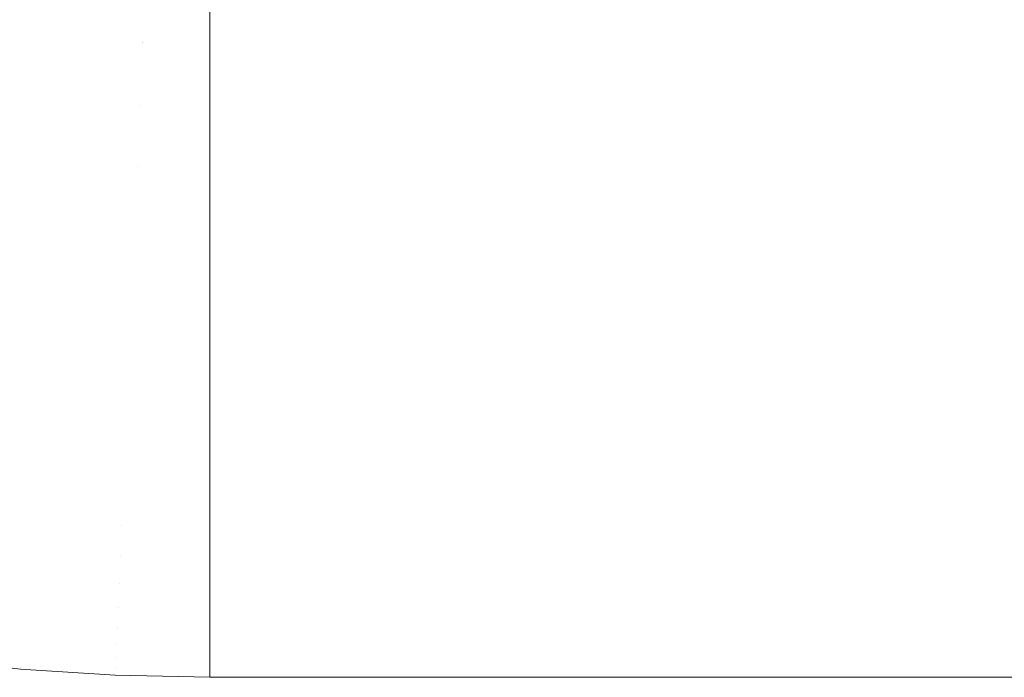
# Model space of a CAD drawing. Header units: centimetres. Extents: x -25.9 to 27.4, y -21.7 to -19.9.
# Tile 10 of 202: x -25.7962 to -25.7509, y -21.66 to -21.6297. Entities that reach past the tile are written whole.
import ezdxf

# ---------------------------------------------------------------- set-up
doc = ezdxf.new("R2010")
doc.units = ezdxf.units.CM
doc.header["$LTSCALE"] = 2.54
doc.layers.add('Lucido design-1', color=7, linetype='Continuous')

# ---------------------------------------------------------------- blocks, each defined once
blk = doc.blocks.new('Gruppo-5-1')
at = {"color": 7, "linetype": 'Continuous', "lineweight": 9}
for points, invisible_edges in [([(-25.793389, -21.627524, 876.394906), (-25.796328, -21.627202, 876.394906), (-25.796726, -21.630219, 876.39198), (-25.793654, -21.630555, 876.39198)], 15), ([(-25.793655, -21.630571, 875.650802), (-25.796728, -21.630234, 875.650802), (-25.796345, -21.627324, 875.647975), (-25.7934, -21.627647, 875.647975)], 15), ([(-25.790571, -21.630773, 875.650802), (-25.793655, -21.630571, 875.650802), (-25.7934, -21.627647, 875.647975), (-25.790443, -21.627841, 875.647975)], 15), ([(-25.790438, -21.627717, 876.394906), (-25.793389, -21.627524, 876.394906), (-25.793654, -21.630555, 876.39198), (-25.790571, -21.630758, 876.39198)], 15), ([(-25.790438, -21.627717, 876.394906), (-25.790571, -21.630758, 876.39198), (-25.787481, -21.630825, 876.39198), (-25.787481, -21.629179, 876.393563)], 11), ([(-25.790571, -21.630773, 875.650802), (-25.790443, -21.627841, 875.647975), (-25.787481, -21.627905, 875.647975), (-25.787481, -21.630708, 875.650675)], 11), ([(27.312519, -21.627905, 875.647975), (27.312519, -21.630708, 875.650675), (-25.787481, -21.630708, 875.650675), (-25.787481, -21.627905, 875.647975)], 10), ([(27.312519, -21.630825, 876.39198), (27.312519, -21.629179, 876.393563), (-25.787481, -21.629179, 876.393563), (-25.787481, -21.630825, 876.39198)], 10), ([(-25.793654, -21.630555, 876.39198), (-25.796726, -21.630219, 876.39198), (-25.797106, -21.633108, 876.38893), (-25.793908, -21.633458, 876.38893)], 15), ([(-25.793901, -21.63338, 875.65375), (-25.797096, -21.63303, 875.65375), (-25.796728, -21.630234, 875.650802), (-25.793655, -21.630571, 875.650802)], 15), ([(-25.790571, -21.630758, 876.39198), (-25.793654, -21.630555, 876.39198), (-25.793908, -21.633458, 876.38893), (-25.790698, -21.633669, 876.38893)], 15), ([(-25.790694, -21.63359, 875.65375), (-25.793901, -21.63338, 875.65375), (-25.793655, -21.630571, 875.650802), (-25.790571, -21.630773, 875.650802)], 15), ([(-25.790571, -21.630758, 876.39198), (-25.790698, -21.633669, 876.38893), (-25.787481, -21.633739, 876.38893), (-25.787481, -21.63218, 876.390562)], 11), ([(-25.787481, -21.63366, 875.65375), (-25.790694, -21.63359, 875.65375), (-25.790571, -21.630773, 875.650802), (-25.787481, -21.63084, 875.650802)], 7), ([(-25.787481, -21.630708, 875.650675), (-25.787481, -21.63084, 875.650802), (-25.790571, -21.630773, 875.650802)], 10), ([(-25.787481, -21.63218, 876.390562), (-25.787481, -21.630825, 876.39198), (-25.790571, -21.630758, 876.39198)], 10), ([(-25.787481, -21.63084, 875.650802), (-25.787481, -21.630708, 875.650675), (27.312519, -21.630708, 875.650675), (27.312519, -21.63084, 875.650802)], 10), ([(-25.787481, -21.630825, 876.39198), (-25.787481, -21.63218, 876.390562), (27.312519, -21.63218, 876.390562), (27.312519, -21.630825, 876.39198)], 10), ([(27.312519, -21.63084, 875.650802), (27.312519, -21.63366, 875.65375), (-25.787481, -21.63366, 875.65375), (-25.787481, -21.63084, 875.650802)], 10), ([(27.312519, -21.633739, 876.38893), (27.312519, -21.63218, 876.390562), (-25.787481, -21.63218, 876.390562), (-25.787481, -21.633739, 876.38893)], 10), ([(-25.793908, -21.633458, 876.38893), (-25.797106, -21.633108, 876.38893), (-25.797469, -21.635864, 876.385764), (-25.79415, -21.636228, 876.385764)], 15), ([(-25.794136, -21.636069, 875.656814), (-25.797448, -21.635706, 875.656814), (-25.797096, -21.63303, 875.65375), (-25.793901, -21.63338, 875.65375)], 15), ([(-25.790698, -21.633669, 876.38893), (-25.793908, -21.633458, 876.38893), (-25.79415, -21.636228, 876.385764), (-25.790819, -21.636446, 876.385764)], 15), ([(-25.790812, -21.636287, 875.656814), (-25.794136, -21.636069, 875.656814), (-25.793901, -21.63338, 875.65375), (-25.790694, -21.63359, 875.65375)], 15), ([(-25.787481, -21.633726, 875.653826), (-25.787481, -21.636359, 875.656814), (-25.790812, -21.636287, 875.656814), (-25.790694, -21.63359, 875.65375)], 14), ([(-25.790694, -21.63359, 875.65375), (-25.787481, -21.63366, 875.65375), (-25.787481, -21.633726, 875.653826)], 9), ([(-25.790698, -21.633669, 876.38893), (-25.790819, -21.636446, 876.385764), (-25.787481, -21.636519, 876.385764), (-25.787481, -21.635051, 876.387436)], 11), ([(-25.787481, -21.635051, 876.387436), (-25.787481, -21.633739, 876.38893), (-25.790698, -21.633669, 876.38893)], 10), ([(27.312519, -21.63366, 875.65375), (27.312519, -21.633726, 875.653826), (-25.787481, -21.633726, 875.653826), (-25.787481, -21.63366, 875.65375)], 10), ([(-25.787481, -21.636359, 875.656814), (-25.787481, -21.633726, 875.653826), (27.312519, -21.633726, 875.653826), (27.312519, -21.636359, 875.656814)], 10), ([(-25.787481, -21.633739, 876.38893), (-25.787481, -21.635051, 876.387436), (27.312519, -21.635051, 876.387436), (27.312519, -21.633739, 876.38893)], 10), ([(27.312519, -21.636519, 876.385764), (27.312519, -21.635051, 876.387436), (-25.787481, -21.635051, 876.387436), (-25.787481, -21.636519, 876.385764)], 10), ([(-25.79415, -21.636228, 876.385764), (-25.797469, -21.635864, 876.385764), (-25.797814, -21.638483, 876.382487), (-25.79438, -21.638859, 876.382487)], 15), ([(-25.794361, -21.638634, 875.659988), (-25.797784, -21.638259, 875.659988), (-25.797448, -21.635706, 875.656814), (-25.794136, -21.636069, 875.656814)], 15), ([(-25.790819, -21.636446, 876.385764), (-25.79415, -21.636228, 876.385764), (-25.79438, -21.638859, 876.382487), (-25.790934, -21.639085, 876.382487)], 15), ([(-25.790924, -21.638859, 875.659988), (-25.794361, -21.638634, 875.659988), (-25.794136, -21.636069, 875.656814), (-25.790812, -21.636287, 875.656814)], 15), ([(-25.787481, -21.636599, 875.657109), (-25.787481, -21.638934, 875.659988), (-25.790924, -21.638859, 875.659988), (-25.790812, -21.636287, 875.656814)], 14), ([(-25.790812, -21.636287, 875.656814), (-25.787481, -21.636359, 875.656814), (-25.787481, -21.636599, 875.657109)], 9), ([(27.312519, -21.636359, 875.656814), (27.312519, -21.636599, 875.657109), (-25.787481, -21.636599, 875.657109), (-25.787481, -21.636359, 875.656814)], 10), ([(-25.790819, -21.636446, 876.385764), (-25.790934, -21.639085, 876.382487), (-25.787481, -21.63916, 876.382487), (-25.787481, -21.637786, 876.384192)], 11), ([(-25.787481, -21.637786, 876.384192), (-25.787481, -21.636519, 876.385764), (-25.790819, -21.636446, 876.385764)], 10), ([(-25.787481, -21.636519, 876.385764), (-25.787481, -21.637786, 876.384192), (27.312519, -21.637786, 876.384192), (27.312519, -21.636519, 876.385764)], 10), ([(-25.787481, -21.638934, 875.659988), (-25.787481, -21.636599, 875.657109), (27.312519, -21.636599, 875.657109), (27.312519, -21.638934, 875.659988)], 10), ([(27.312519, -21.63916, 876.382487), (27.312519, -21.637786, 876.384192), (-25.787481, -21.637786, 876.384192), (-25.787481, -21.63916, 876.382487)], 10), ([(-25.79438, -21.638859, 876.382487), (-25.797814, -21.638483, 876.382487), (-25.79814, -21.64096, 876.379106), (-25.794598, -21.641348, 876.379106)], 15), ([(-25.794574, -21.641069, 875.663268), (-25.798103, -21.640683, 875.663268), (-25.797784, -21.638259, 875.659988), (-25.794361, -21.638634, 875.659988)], 15), ([(-25.790934, -21.639085, 876.382487), (-25.79438, -21.638859, 876.382487), (-25.794598, -21.641348, 876.379106), (-25.791043, -21.641581, 876.379106)], 15), ([(-25.791031, -21.641302, 875.663268), (-25.794574, -21.641069, 875.663268), (-25.794361, -21.638634, 875.659988), (-25.790924, -21.638859, 875.659988)], 15), ([(-25.787481, -21.639326, 875.660514), (-25.787481, -21.641379, 875.663268), (-25.791031, -21.641302, 875.663268), (-25.790924, -21.638859, 875.659988)], 14), ([(-25.790924, -21.638859, 875.659988), (-25.787481, -21.638934, 875.659988), (-25.787481, -21.639326, 875.660514)], 9), ([(27.312519, -21.638934, 875.659988), (27.312519, -21.639326, 875.660514), (-25.787481, -21.639326, 875.660514), (-25.787481, -21.638934, 875.659988)], 10), ([(-25.787481, -21.640382, 876.380834), (-25.787481, -21.63916, 876.382487), (-25.790934, -21.639085, 876.382487), (-25.791043, -21.641581, 876.379106)], 14), ([(-25.787481, -21.63916, 876.382487), (-25.787481, -21.640382, 876.380834), (27.312519, -21.640382, 876.380834), (27.312519, -21.63916, 876.382487)], 10), ([(-25.787481, -21.641379, 875.663268), (-25.787481, -21.639326, 875.660514), (27.312519, -21.639326, 875.660514), (27.312519, -21.641379, 875.663268)], 10), ([(-25.791043, -21.641581, 876.379106), (-25.787481, -21.641659, 876.379106), (-25.787481, -21.640382, 876.380834)], 9), ([(27.312519, -21.641659, 876.379106), (27.312519, -21.640382, 876.380834), (-25.787481, -21.640382, 876.380834), (-25.787481, -21.641659, 876.379106)], 10), ([(-25.794775, -21.643371, 875.666648), (-25.798405, -21.642974, 875.666648), (-25.798103, -21.640683, 875.663268), (-25.794574, -21.641069, 875.663268)], 15), ([(-25.794598, -21.641348, 876.379106), (-25.79814, -21.64096, 876.379106), (-25.798447, -21.643292, 876.375625), (-25.794803, -21.643691, 876.375625)], 15), ([(-25.791043, -21.641581, 876.379106), (-25.794598, -21.641348, 876.379106), (-25.794803, -21.643691, 876.375625), (-25.791146, -21.643931, 876.375625)], 15), ([(-25.791132, -21.64361, 875.666648), (-25.794775, -21.643371, 875.666648), (-25.794574, -21.641069, 875.663268), (-25.791031, -21.641302, 875.663268)], 15), ([(-25.787481, -21.641903, 875.664034), (-25.787481, -21.64369, 875.666648), (-25.791132, -21.64361, 875.666648), (-25.791031, -21.641302, 875.663268)], 14), ([(-25.791031, -21.641302, 875.663268), (-25.787481, -21.641379, 875.663268), (-25.787481, -21.641903, 875.664034)], 9), ([(-25.787481, -21.642833, 876.377369), (-25.787481, -21.641659, 876.379106), (-25.791043, -21.641581, 876.379106), (-25.791146, -21.643931, 876.375625)], 14), ([(27.312519, -21.641379, 875.663268), (27.312519, -21.641903, 875.664034), (-25.787481, -21.641903, 875.664034), (-25.787481, -21.641379, 875.663268)], 10), ([(-25.787481, -21.641659, 876.379106), (-25.787481, -21.642833, 876.377369), (27.312519, -21.642833, 876.377369), (27.312519, -21.641659, 876.379106)], 10), ([(-25.787481, -21.64369, 875.666648), (-25.787481, -21.641903, 875.664034), (27.312519, -21.641903, 875.664034), (27.312519, -21.64369, 875.666648)], 10), ([(-25.794965, -21.645535, 875.670122), (-25.798688, -21.645128, 875.670122), (-25.798405, -21.642974, 875.666648), (-25.794775, -21.643371, 875.666648)], 15), ([(-25.791146, -21.643931, 876.375625), (-25.787481, -21.644011, 876.375625), (-25.787481, -21.642833, 876.377369)], 9), ([(27.312519, -21.644011, 876.375625), (27.312519, -21.642833, 876.377369), (-25.787481, -21.642833, 876.377369), (-25.787481, -21.644011, 876.375625)], 10), ([(-25.794803, -21.643691, 876.375625), (-25.798447, -21.643292, 876.375625), (-25.798734, -21.645475, 876.372053), (-25.794995, -21.645884, 876.372053)], 15), ([(-25.791226, -21.64578, 875.670122), (-25.794965, -21.645535, 875.670122), (-25.794775, -21.643371, 875.666648), (-25.791132, -21.64361, 875.666648)], 15), ([(-25.787481, -21.644324, 875.667663), (-25.787481, -21.645862, 875.670122), (-25.791226, -21.64578, 875.670122), (-25.791132, -21.64361, 875.666648)], 14), ([(-25.791132, -21.64361, 875.666648), (-25.787481, -21.64369, 875.666648), (-25.787481, -21.644324, 875.667663)], 9), ([(-25.791146, -21.643931, 876.375625), (-25.794803, -21.643691, 876.375625), (-25.794995, -21.645884, 876.372053), (-25.791242, -21.64613, 876.372053)], 15), ([(-25.787481, -21.645134, 876.373803), (-25.787481, -21.644011, 876.375625), (-25.791146, -21.643931, 876.375625), (-25.791242, -21.64613, 876.372053)], 14), ([(27.312519, -21.64369, 875.666648), (27.312519, -21.644324, 875.667663), (-25.787481, -21.644324, 875.667663), (-25.787481, -21.64369, 875.666648)], 10), ([(-25.787481, -21.644011, 876.375625), (-25.787481, -21.645134, 876.373803), (27.312519, -21.645134, 876.373803), (27.312519, -21.644011, 876.375625)], 10), ([(-25.787481, -21.645862, 875.670122), (-25.787481, -21.644324, 875.667663), (27.312519, -21.644324, 875.667663), (27.312519, -21.645862, 875.670122)], 10), ([(-25.795141, -21.647558, 875.673687), (-25.798953, -21.64714, 875.673687), (-25.798688, -21.645128, 875.670122), (-25.794965, -21.645535, 875.670122)], 15), ([(-25.791242, -21.64613, 876.372053), (-25.787481, -21.646212, 876.372053), (-25.787481, -21.645134, 876.373803)], 9), ([(27.312519, -21.646212, 876.372053), (27.312519, -21.645134, 876.373803), (-25.787481, -21.645134, 876.373803), (-25.787481, -21.646212, 876.372053)], 10), ([(-25.794995, -21.645884, 876.372053), (-25.798734, -21.645475, 876.372053), (-25.799002, -21.647505, 876.368395), (-25.795174, -21.647925, 876.368395)], 15), ([(-25.791315, -21.647808, 875.673687), (-25.795141, -21.647558, 875.673687), (-25.794965, -21.645535, 875.670122), (-25.791226, -21.64578, 875.670122)], 15), ([(-25.787481, -21.646586, 875.671393), (-25.787481, -21.647892, 875.673687), (-25.791315, -21.647808, 875.673687), (-25.791226, -21.64578, 875.670122)], 14), ([(-25.791226, -21.64578, 875.670122), (-25.787481, -21.645862, 875.670122), (-25.787481, -21.646586, 875.671393)], 9), ([(27.312519, -21.645862, 875.670122), (27.312519, -21.646586, 875.671393), (-25.787481, -21.646586, 875.671393), (-25.787481, -21.645862, 875.670122)], 10), ([(-25.791242, -21.64613, 876.372053), (-25.794995, -21.645884, 876.372053), (-25.795174, -21.647925, 876.368395), (-25.791331, -21.648177, 876.368395)], 15), ([(-25.787481, -21.647282, 876.370142), (-25.787481, -21.646212, 876.372053), (-25.791242, -21.64613, 876.372053), (-25.791331, -21.648177, 876.368395)], 14), ([(-25.787481, -21.646212, 876.372053), (-25.787481, -21.647282, 876.370142), (27.312519, -21.647282, 876.370142), (27.312519, -21.646212, 876.372053)], 10), ([(-25.787481, -21.647892, 875.673687), (-25.787481, -21.646586, 875.671393), (27.312519, -21.646586, 875.671393), (27.312519, -21.647892, 875.673687)], 10), ([(-25.795306, -21.649434, 875.677334), (-25.799199, -21.649008, 875.677334), (-25.798953, -21.64714, 875.673687), (-25.795141, -21.647558, 875.673687)], 15), ([(-25.795174, -21.647925, 876.368395), (-25.799002, -21.647505, 876.368395), (-25.799248, -21.64938, 876.364658), (-25.795338, -21.649809, 876.364658)], 15), ([(-25.791397, -21.64969, 875.677334), (-25.795306, -21.649434, 875.677334), (-25.795141, -21.647558, 875.673687), (-25.791315, -21.647808, 875.673687)], 15), ([(-25.791331, -21.648177, 876.368395), (-25.787481, -21.648261, 876.368395), (-25.787481, -21.647282, 876.370142)], 9), ([(27.312519, -21.648261, 876.368395), (27.312519, -21.647282, 876.370142), (-25.787481, -21.647282, 876.370142), (-25.787481, -21.648261, 876.368395)], 10), ([(-25.791331, -21.648177, 876.368395), (-25.795174, -21.647925, 876.368395), (-25.795338, -21.649809, 876.364658), (-25.791414, -21.650066, 876.364658)], 15), ([(-25.787481, -21.648683, 875.675218), (-25.787481, -21.649776, 875.677334), (-25.791397, -21.64969, 875.677334), (-25.791315, -21.647808, 875.673687)], 14), ([(-25.791315, -21.647808, 875.673687), (-25.787481, -21.647892, 875.673687), (-25.787481, -21.648683, 875.675218)], 9), ([(27.312519, -21.647892, 875.673687), (27.312519, -21.648683, 875.675218), (-25.787481, -21.648683, 875.675218), (-25.787481, -21.647892, 875.673687)], 10), ([(-25.787481, -21.649273, 876.366394), (-25.787481, -21.648261, 876.368395), (-25.791331, -21.648177, 876.368395), (-25.791414, -21.650066, 876.364658)], 14), ([(-25.787481, -21.648261, 876.368395), (-25.787481, -21.649273, 876.366394), (27.312519, -21.649273, 876.366394), (27.312519, -21.648261, 876.368395)], 10), ([(-25.795457, -21.651161, 875.68106), (-25.799426, -21.650727, 875.68106), (-25.799199, -21.649008, 875.677334), (-25.795306, -21.649434, 875.677334)], 15), ([(-25.787481, -21.649776, 875.677334), (-25.787481, -21.648683, 875.675218), (27.312519, -21.648683, 875.675218), (27.312519, -21.649776, 875.677334)], 10), ([(-25.795338, -21.649809, 876.364658), (-25.799248, -21.64938, 876.364658), (-25.799474, -21.651097, 876.360848), (-25.795489, -21.651534, 876.360848)], 15), ([(-25.791473, -21.651422, 875.68106), (-25.795457, -21.651161, 875.68106), (-25.795306, -21.649434, 875.677334), (-25.791397, -21.64969, 875.677334)], 15), ([(-25.791414, -21.650066, 876.364658), (-25.787481, -21.650152, 876.364658), (-25.787481, -21.649273, 876.366394)], 9), ([(27.312519, -21.650152, 876.364658), (27.312519, -21.649273, 876.366394), (-25.787481, -21.649273, 876.366394), (-25.787481, -21.650152, 876.364658)], 10), ([(-25.791414, -21.650066, 876.364658), (-25.795338, -21.649809, 876.364658), (-25.795489, -21.651534, 876.360848), (-25.791489, -21.651796, 876.360848)], 15), ([(-25.787481, -21.650612, 875.679131), (-25.787481, -21.65151, 875.68106), (-25.791473, -21.651422, 875.68106), (-25.791397, -21.64969, 875.677334)], 14), ([(-25.791397, -21.64969, 875.677334), (-25.787481, -21.649776, 875.677334), (-25.787481, -21.650612, 875.679131)], 9), ([(27.312519, -21.649776, 875.677334), (27.312519, -21.650612, 875.679131), (-25.787481, -21.650612, 875.679131), (-25.787481, -21.649776, 875.677334)], 10), ([(-25.787481, -21.651103, 876.362565), (-25.787481, -21.650152, 876.364658), (-25.791414, -21.650066, 876.364658), (-25.791489, -21.651796, 876.360848)], 14), ([(-25.787481, -21.650152, 876.364658), (-25.787481, -21.651103, 876.362565), (27.312519, -21.651103, 876.362565), (27.312519, -21.650152, 876.364658)], 10), ([(-25.795595, -21.652736, 875.684856), (-25.799632, -21.652294, 875.684856), (-25.799426, -21.650727, 875.68106), (-25.795457, -21.651161, 875.68106)], 15), ([(-25.787481, -21.65151, 875.68106), (-25.787481, -21.650612, 875.679131), (27.312519, -21.650612, 875.679131), (27.312519, -21.65151, 875.68106)], 10), ([(-25.795489, -21.651534, 876.360848), (-25.799474, -21.651097, 876.360848), (-25.799679, -21.652653, 876.356974), (-25.795626, -21.653097, 876.356974)], 15), ([(-25.791542, -21.653002, 875.684856), (-25.795595, -21.652736, 875.684856), (-25.795457, -21.651161, 875.68106), (-25.791473, -21.651422, 875.68106)], 15), ([(-25.791489, -21.651796, 876.360848), (-25.787481, -21.651883, 876.360848), (-25.787481, -21.651103, 876.362565)], 9), ([(27.312519, -21.651883, 876.360848), (27.312519, -21.651103, 876.362565), (-25.787481, -21.651103, 876.362565), (-25.787481, -21.651883, 876.360848)], 10), ([(-25.791489, -21.651796, 876.360848), (-25.795489, -21.651534, 876.360848), (-25.795626, -21.653097, 876.356974), (-25.791558, -21.653363, 876.356974)], 15), ([(-25.791542, -21.653002, 875.684856), (-25.791473, -21.651422, 875.68106), (-25.787481, -21.65151, 875.68106), (-25.787481, -21.652369, 875.683123)], 11), ([(27.312519, -21.65151, 875.68106), (27.312519, -21.652369, 875.683123), (-25.787481, -21.652369, 875.683123), (-25.787481, -21.65151, 875.68106)], 10), ([(-25.787481, -21.652769, 876.358661), (-25.787481, -21.651883, 876.360848), (-25.791489, -21.651796, 876.360848), (-25.791558, -21.653363, 876.356974)], 14), ([(-25.787481, -21.651883, 876.360848), (-25.787481, -21.652769, 876.358661), (27.312519, -21.652769, 876.358661), (27.312519, -21.651883, 876.360848)], 10), ([(-25.795626, -21.653097, 876.356974), (-25.799679, -21.652653, 876.356974), (-25.799863, -21.654046, 876.35304), (-25.795749, -21.654496, 876.35304)], 15), ([(-25.795719, -21.654155, 875.688718), (-25.799818, -21.653706, 875.688718), (-25.799632, -21.652294, 875.684856), (-25.795595, -21.652736, 875.684856)], 15), ([(-25.787481, -21.652369, 875.683123), (-25.787481, -21.65309, 875.684856), (-25.791542, -21.653002, 875.684856)], 10), ([(-25.787481, -21.65309, 875.684856), (-25.787481, -21.652369, 875.683123), (27.312519, -21.652369, 875.683123), (27.312519, -21.65309, 875.684856)], 10), ([(-25.791558, -21.653363, 876.356974), (-25.795626, -21.653097, 876.356974), (-25.795749, -21.654496, 876.35304), (-25.791619, -21.654767, 876.35304)], 15), ([(-25.791604, -21.654425, 875.688718), (-25.795719, -21.654155, 875.688718), (-25.795595, -21.652736, 875.684856), (-25.791542, -21.653002, 875.684856)], 15), ([(-25.791604, -21.654425, 875.688718), (-25.791542, -21.653002, 875.684856), (-25.787481, -21.65309, 875.684856), (-25.787481, -21.65395, 875.687188)], 11), ([(-25.791558, -21.653363, 876.356974), (-25.787481, -21.653452, 876.356974), (-25.787481, -21.652769, 876.358661)], 9), ([(27.312519, -21.653452, 876.356974), (27.312519, -21.652769, 876.358661), (-25.787481, -21.652769, 876.358661), (-25.787481, -21.653452, 876.356974)], 10), ([(27.312519, -21.65309, 875.684856), (27.312519, -21.65395, 875.687188), (-25.787481, -21.65395, 875.687188), (-25.787481, -21.65309, 875.684856)], 10), ([(-25.787481, -21.654268, 876.35469), (-25.787481, -21.653452, 876.356974), (-25.791558, -21.653363, 876.356974), (-25.791619, -21.654767, 876.35304)], 14), ([(-25.787481, -21.653452, 876.356974), (-25.787481, -21.654268, 876.35469), (27.312519, -21.654268, 876.35469), (27.312519, -21.653452, 876.356974)], 10), ([(-25.795829, -21.655415, 875.692639), (-25.799983, -21.65496, 875.692639), (-25.799818, -21.653706, 875.688718), (-25.795719, -21.654155, 875.688718)], 15), ([(-25.787481, -21.65395, 875.687188), (-25.787481, -21.654514, 875.688718), (-25.791604, -21.654425, 875.688718)], 10), ([(-25.787481, -21.654514, 875.688718), (-25.787481, -21.65395, 875.687188), (27.312519, -21.65395, 875.687188), (27.312519, -21.654514, 875.688718)], 10), ([(-25.795749, -21.654496, 876.35304), (-25.799863, -21.654046, 876.35304), (-25.800024, -21.655273, 876.349055), (-25.795856, -21.655729, 876.349055)], 15), ([(-25.791659, -21.655689, 875.692639), (-25.795829, -21.655415, 875.692639), (-25.795719, -21.654155, 875.688718), (-25.791604, -21.654425, 875.688718)], 15), ([(-25.791659, -21.655689, 875.692639), (-25.791604, -21.654425, 875.688718), (-25.787481, -21.654514, 875.688718), (-25.787481, -21.655354, 875.691319)], 11), ([(-25.791619, -21.654767, 876.35304), (-25.787481, -21.654857, 876.35304), (-25.787481, -21.654268, 876.35469)], 9), ([(27.312519, -21.654857, 876.35304), (27.312519, -21.654268, 876.35469), (-25.787481, -21.654268, 876.35469), (-25.787481, -21.654857, 876.35304)], 10), ([(-25.791619, -21.654767, 876.35304), (-25.795749, -21.654496, 876.35304), (-25.795856, -21.655729, 876.349055), (-25.791673, -21.656004, 876.349055)], 15), ([(-25.787481, -21.655597, 876.35066), (-25.787481, -21.654857, 876.35304), (-25.791619, -21.654767, 876.35304), (-25.791673, -21.656004, 876.349055)], 14), ([(27.312519, -21.654514, 875.688718), (27.312519, -21.655354, 875.691319), (-25.787481, -21.655354, 875.691319), (-25.787481, -21.654514, 875.688718)], 10), ([(-25.787481, -21.654857, 876.35304), (-25.787481, -21.655597, 876.35066), (27.312519, -21.655597, 876.35066), (27.312519, -21.654857, 876.35304)], 10), ([(-25.795856, -21.655729, 876.349055), (-25.800024, -21.655273, 876.349055), (-25.800164, -21.656334, 876.345025), (-25.79595, -21.656795, 876.345025)], 15), ([(-25.795925, -21.656515, 875.696612), (-25.800127, -21.656054, 875.696612), (-25.799983, -21.65496, 875.692639), (-25.795829, -21.655415, 875.692639)], 15), ([(-25.787481, -21.655354, 875.691319), (-25.787481, -21.65578, 875.692639), (-25.791659, -21.655689, 875.692639)], 10), ([(-25.787481, -21.65578, 875.692639), (-25.787481, -21.655354, 875.691319), (27.312519, -21.655354, 875.691319), (27.312519, -21.65578, 875.692639)], 10), ([(-25.791673, -21.656004, 876.349055), (-25.795856, -21.655729, 876.349055), (-25.79595, -21.656795, 876.345025), (-25.791719, -21.657073, 876.345025)], 15), ([(-25.791707, -21.656791, 875.696612), (-25.795925, -21.656515, 875.696612), (-25.795829, -21.655415, 875.692639), (-25.791659, -21.655689, 875.692639)], 15), ([(-25.791707, -21.656791, 875.696612), (-25.791659, -21.655689, 875.692639), (-25.787481, -21.65578, 875.692639), (-25.787481, -21.656576, 875.695506)], 11), ([(-25.791673, -21.656004, 876.349055), (-25.787481, -21.656095, 876.349055), (-25.787481, -21.655597, 876.35066)], 9), ([(27.312519, -21.656095, 876.349055), (27.312519, -21.655597, 876.35066), (-25.787481, -21.655597, 876.35066), (-25.787481, -21.656095, 876.349055)], 10), ([(27.312519, -21.65578, 875.692639), (27.312519, -21.656576, 875.695506), (-25.787481, -21.656576, 875.695506), (-25.787481, -21.65578, 875.692639)], 10), ([(-25.796007, -21.657451, 875.70063), (-25.80025, -21.656986, 875.70063), (-25.800127, -21.656054, 875.696612), (-25.795925, -21.656515, 875.696612)], 15), ([(-25.787481, -21.656753, 876.346576), (-25.787481, -21.656095, 876.349055), (-25.791673, -21.656004, 876.349055), (-25.791719, -21.657073, 876.345025)], 14), ([(-25.787481, -21.656095, 876.349055), (-25.787481, -21.656753, 876.346576), (27.312519, -21.656753, 876.346576), (27.312519, -21.656095, 876.349055)], 10), ([(-25.79595, -21.656795, 876.345025), (-25.800164, -21.656334, 876.345025), (-25.800281, -21.657226, 876.340958), (-25.796028, -21.657692, 876.340958)], 15), ([(-25.791748, -21.65773, 875.70063), (-25.796007, -21.657451, 875.70063), (-25.795925, -21.656515, 875.696612), (-25.791707, -21.656791, 875.696612)], 15), ([(-25.791719, -21.657073, 876.345025), (-25.787481, -21.657165, 876.345025), (-25.787481, -21.656753, 876.346576)], 9), ([(-25.787481, -21.656576, 875.695506), (-25.787481, -21.656883, 875.696612), (-25.791707, -21.656791, 875.696612)], 10), ([(-25.787481, -21.656883, 875.696612), (-25.787481, -21.656576, 875.695506), (27.312519, -21.656576, 875.695506), (27.312519, -21.656883, 875.696612)], 10), ([(27.312519, -21.657165, 876.345025), (27.312519, -21.656753, 876.346576), (-25.787481, -21.656753, 876.346576), (-25.787481, -21.657165, 876.345025)], 10), ([(-25.796074, -21.658221, 875.704687), (-25.800351, -21.657753, 875.704687), (-25.80025, -21.656986, 875.70063), (-25.796007, -21.657451, 875.70063)], 15), ([(-25.791719, -21.657073, 876.345025), (-25.79595, -21.656795, 876.345025), (-25.796028, -21.657692, 876.340958), (-25.791759, -21.657972, 876.340958)], 15), ([(-25.787481, -21.657736, 876.342447), (-25.787481, -21.657165, 876.345025), (-25.791719, -21.657073, 876.345025), (-25.791759, -21.657972, 876.340958)], 14), ([(-25.791748, -21.65773, 875.70063), (-25.791707, -21.656791, 875.696612), (-25.787481, -21.656883, 875.696612), (-25.787481, -21.657615, 875.699743)], 11), ([(27.312519, -21.656883, 875.696612), (27.312519, -21.657615, 875.699743), (-25.787481, -21.657615, 875.699743), (-25.787481, -21.656883, 875.696612)], 10), ([(-25.787481, -21.657165, 876.345025), (-25.787481, -21.657736, 876.342447), (27.312519, -21.657736, 876.342447), (27.312519, -21.657165, 876.345025)], 10), ([(-25.796028, -21.657692, 876.340958), (-25.800281, -21.657226, 876.340958), (-25.800377, -21.65795, 876.336861), (-25.796092, -21.658419, 876.336861)], 15), ([(-25.791782, -21.658503, 875.704687), (-25.796074, -21.658221, 875.704687), (-25.796007, -21.657451, 875.70063), (-25.791748, -21.65773, 875.70063)], 15), ([(-25.787481, -21.657615, 875.699743), (-25.787481, -21.657823, 875.70063), (-25.791748, -21.65773, 875.70063)], 10), ([(-25.787481, -21.657823, 875.70063), (-25.787481, -21.657615, 875.699743), (27.312519, -21.657615, 875.699743), (27.312519, -21.657823, 875.70063)], 10), ([(-25.796092, -21.658419, 876.336861), (-25.800377, -21.65795, 876.336861), (-25.800449, -21.658503, 876.33274), (-25.79614, -21.658975, 876.33274)], 15), ([(-25.796127, -21.658825, 875.708777), (-25.80043, -21.658353, 875.708777), (-25.800351, -21.657753, 875.704687), (-25.796074, -21.658221, 875.704687)], 15), ([(-25.791759, -21.657972, 876.340958), (-25.796028, -21.657692, 876.340958), (-25.796092, -21.658419, 876.336861), (-25.791791, -21.658701, 876.336861)], 15), ([(-25.787481, -21.658542, 876.33828), (-25.787481, -21.658065, 876.340958), (-25.791759, -21.657972, 876.340958), (-25.791791, -21.658701, 876.336861)], 14), ([(-25.791782, -21.658503, 875.704687), (-25.791748, -21.65773, 875.70063), (-25.787481, -21.657823, 875.70063), (-25.787481, -21.658469, 875.704021)], 11), ([(-25.791759, -21.657972, 876.340958), (-25.787481, -21.658065, 876.340958), (-25.787481, -21.657736, 876.342447)], 9), ([(27.312519, -21.658065, 876.340958), (27.312519, -21.657736, 876.342447), (-25.787481, -21.657736, 876.342447), (-25.787481, -21.658065, 876.340958)], 10), ([(27.312519, -21.657823, 875.70063), (27.312519, -21.658469, 875.704021), (-25.787481, -21.658469, 875.704021), (-25.787481, -21.657823, 875.70063)], 10), ([(-25.787481, -21.658065, 876.340958), (-25.787481, -21.658542, 876.33828), (27.312519, -21.658542, 876.33828), (27.312519, -21.658065, 876.340958)], 10), ([(-25.79614, -21.658975, 876.33274), (-25.800449, -21.658503, 876.33274), (-25.8005, -21.658886, 876.328604), (-25.796174, -21.659359, 876.328604)], 15), ([(-25.796165, -21.65926, 875.712891), (-25.800487, -21.658786, 875.712891), (-25.80043, -21.658353, 875.708777), (-25.796127, -21.658825, 875.708777)], 15), ([(-25.791791, -21.658701, 876.336861), (-25.796092, -21.658419, 876.336861), (-25.79614, -21.658975, 876.33274), (-25.791815, -21.659258, 876.33274)], 15), ([(-25.791808, -21.659108, 875.708777), (-25.796127, -21.658825, 875.708777), (-25.796074, -21.658221, 875.704687), (-25.791782, -21.658503, 875.704687)], 15), ([(-25.791808, -21.659108, 875.708777), (-25.791782, -21.658503, 875.704687), (-25.787481, -21.658596, 875.704687), (-25.787481, -21.659136, 875.708332)], 11), ([(-25.791791, -21.658701, 876.336861), (-25.787481, -21.658795, 876.336861), (-25.787481, -21.658542, 876.33828)], 9), ([(-25.787481, -21.658469, 875.704021), (-25.787481, -21.658596, 875.704687), (-25.791782, -21.658503, 875.704687)], 10), ([(-25.787481, -21.658596, 875.704687), (-25.787481, -21.658469, 875.704021), (27.312519, -21.658469, 875.704021), (27.312519, -21.658596, 875.704687)], 10), ([(27.312519, -21.658795, 876.336861), (27.312519, -21.658542, 876.33828), (-25.787481, -21.658542, 876.33828), (-25.787481, -21.658795, 876.336861)], 10), ([(-25.796174, -21.659359, 876.328604), (-25.8005, -21.658886, 876.328604), (-25.800528, -21.659098, 876.324458), (-25.796193, -21.659572, 876.324458)], 15), ([(-25.796188, -21.659525, 875.717024), (-25.800521, -21.65905, 875.717024), (-25.800487, -21.658786, 875.712891), (-25.796165, -21.65926, 875.712891)], 15), ([(-25.791815, -21.659258, 876.33274), (-25.79614, -21.658975, 876.33274), (-25.796174, -21.659359, 876.328604), (-25.791832, -21.659644, 876.328604)], 15), ([(-25.791827, -21.659544, 875.712891), (-25.796165, -21.65926, 875.712891), (-25.796127, -21.658825, 875.708777), (-25.791808, -21.659108, 875.708777)], 15), ([(-25.787481, -21.659171, 876.334083), (-25.787481, -21.658795, 876.336861), (-25.791791, -21.658701, 876.336861), (-25.791815, -21.659258, 876.33274)], 14), ([(27.312519, -21.658596, 875.704687), (27.312519, -21.659136, 875.708332), (-25.787481, -21.659136, 875.708332), (-25.787481, -21.658596, 875.704687)], 10), ([(-25.787481, -21.658795, 876.336861), (-25.787481, -21.659171, 876.334083), (27.312519, -21.659171, 876.334083), (27.312519, -21.658795, 876.336861)], 10), ([(-25.800087, -21.659193, 876.321383), (-25.796197, -21.659619, 876.321383), (-25.796193, -21.659572, 876.324458), (-25.800528, -21.659098, 876.324458)], 14), ([(-25.800521, -21.65905, 875.717024), (-25.796188, -21.659525, 875.717024), (-25.796197, -21.659619, 875.721383), (-25.800087, -21.659193, 875.721383)], 11), ([(-25.796197, -21.659619, 876.321383), (-25.800087, -21.659193, 876.321383), (-25.800087, -21.659193, 875.721383), (-25.796197, -21.659619, 875.721383)], 10), ([(-25.791832, -21.659644, 876.328604), (-25.796174, -21.659359, 876.328604), (-25.796193, -21.659572, 876.324458), (-25.791841, -21.659858, 876.324458)], 15), ([(-25.791839, -21.65981, 875.717024), (-25.796188, -21.659525, 875.717024), (-25.796165, -21.65926, 875.712891), (-25.791827, -21.659544, 875.712891)], 15), ([(-25.787481, -21.659622, 876.329862), (-25.787481, -21.659353, 876.33274), (-25.791815, -21.659258, 876.33274), (-25.791832, -21.659644, 876.328604)], 14), ([(-25.791827, -21.659544, 875.712891), (-25.791808, -21.659108, 875.708777), (-25.787481, -21.659202, 875.708777), (-25.787481, -21.659615, 875.712668)], 11), ([(-25.791815, -21.659258, 876.33274), (-25.787481, -21.659353, 876.33274), (-25.787481, -21.659171, 876.334083)], 9), ([(-25.787481, -21.659136, 875.708332), (-25.787481, -21.659202, 875.708777), (-25.791808, -21.659108, 875.708777)], 10), ([(-25.787481, -21.659202, 875.708777), (-25.787481, -21.659136, 875.708332), (27.312519, -21.659136, 875.708332), (27.312519, -21.659202, 875.708777)], 10), ([(27.312519, -21.659353, 876.33274), (27.312519, -21.659171, 876.334083), (-25.787481, -21.659171, 876.334083), (-25.787481, -21.659353, 876.33274)], 10), ([(27.312519, -21.659202, 875.708777), (27.312519, -21.659615, 875.712668), (-25.787481, -21.659615, 875.712668), (-25.787481, -21.659202, 875.708777)], 10), ([(-25.787481, -21.659353, 876.33274), (-25.787481, -21.659622, 876.329862), (27.312519, -21.659622, 876.329862), (27.312519, -21.659353, 876.33274)], 10), ([(-25.795973, -21.659634, 875.721383), (-25.796197, -21.659619, 875.721383), (-25.796188, -21.659525, 875.717024)], 10), ([(-25.796193, -21.659572, 876.324458), (-25.796197, -21.659619, 876.321383), (-25.795973, -21.659634, 876.321383)], 9), ([(-25.796197, -21.659619, 875.721383), (-25.795973, -21.659634, 875.721383), (-25.795973, -21.659634, 876.321383), (-25.796197, -21.659619, 876.321383)], 10), ([(-25.795973, -21.659634, 876.321383), (-25.791843, -21.659905, 876.321383), (-25.791841, -21.659858, 876.324458), (-25.796193, -21.659572, 876.324458)], 14), ([(-25.796188, -21.659525, 875.717024), (-25.791839, -21.65981, 875.717024), (-25.791843, -21.659905, 875.721383), (-25.795973, -21.659634, 875.721383)], 11), ([(-25.791841, -21.659905, 875.721383), (-25.791841, -21.659905, 876.321383), (-25.795973, -21.659634, 876.321383), (-25.795973, -21.659634, 875.721383)], 5), ([(-25.787481, -21.66, 875.721383), (-25.791843, -21.659905, 875.721383), (-25.791839, -21.65981, 875.717024), (-25.787481, -21.659905, 875.717024)], 6), ([(-25.787481, -21.659953, 876.324458), (-25.791841, -21.659858, 876.324458), (-25.791843, -21.659905, 876.321383), (-25.787481, -21.66, 876.321383)], 3), ([(-25.787481, -21.659892, 876.325627), (-25.787481, -21.659739, 876.328604), (-25.791832, -21.659644, 876.328604), (-25.791841, -21.659858, 876.324458)], 14), ([(-25.791841, -21.659858, 876.324458), (-25.787481, -21.659953, 876.324458), (-25.787481, -21.659892, 876.325627)], 9), ([(-25.787481, -21.66, 875.721383), (-25.787481, -21.66, 876.321383), (-25.791841, -21.659905, 876.321383), (-25.791841, -21.659905, 875.721383)], 4), ([(-25.787481, -21.659905, 875.717024), (-25.791839, -21.65981, 875.717024), (-25.791827, -21.659544, 875.712891), (-25.787481, -21.659639, 875.712891)], 7), ([(-25.791832, -21.659644, 876.328604), (-25.787481, -21.659739, 876.328604), (-25.787481, -21.659622, 876.329862)], 9), ([(-25.787481, -21.659615, 875.712668), (-25.787481, -21.659639, 875.712891), (-25.791827, -21.659544, 875.712891)], 10), ([(-25.787481, -21.659639, 875.712891), (-25.787481, -21.659615, 875.712668), (27.312519, -21.659615, 875.712668), (27.312519, -21.659639, 875.712891)], 10), ([(27.312519, -21.659739, 876.328604), (27.312519, -21.659622, 876.329862), (-25.787481, -21.659622, 876.329862), (-25.787481, -21.659739, 876.328604)], 10), ([(27.312519, -21.659639, 875.712891), (27.312519, -21.659905, 875.717022), (-25.787481, -21.659905, 875.717022), (-25.787481, -21.659639, 875.712891)], 10), ([(-25.787481, -21.659739, 876.328604), (-25.787481, -21.659892, 876.325627), (27.312519, -21.659892, 876.325627), (27.312519, -21.659739, 876.328604)], 10), ([(27.312519, -21.659953, 876.324458), (27.312519, -21.659892, 876.325627), (-25.787481, -21.659892, 876.325627), (-25.787481, -21.659953, 876.324458)], 10), ([(27.312519, -21.66, 875.721383), (-25.787481, -21.66, 875.721383), (-25.787481, -21.659905, 875.717022), (27.312519, -21.659905, 875.717022)], 4), ([(-25.787481, -21.659953, 876.324458), (-25.787481, -21.66, 876.321383), (27.312519, -21.66, 876.321383), (27.312519, -21.659953, 876.324458)], 8)]:
    blk.add_3dface(points, dxfattribs=dict(at, invisible_edges=invisible_edges))
blk.add_3dface([(-25.787481, -21.66, 876.321383), (-25.787481, -21.66, 875.721383), (27.312519, -21.66, 875.721383), (27.312519, -21.66, 876.321383)], dxfattribs=at)

msp = doc.modelspace()

# ---------------------------------------------------------------- block references
at = {"layer": 'Lucido design-1', "color": 7}
msp.add_blockref('Gruppo-5-1', (0, 0), dxfattribs=at)

doc.saveas('drawing.dxf')
